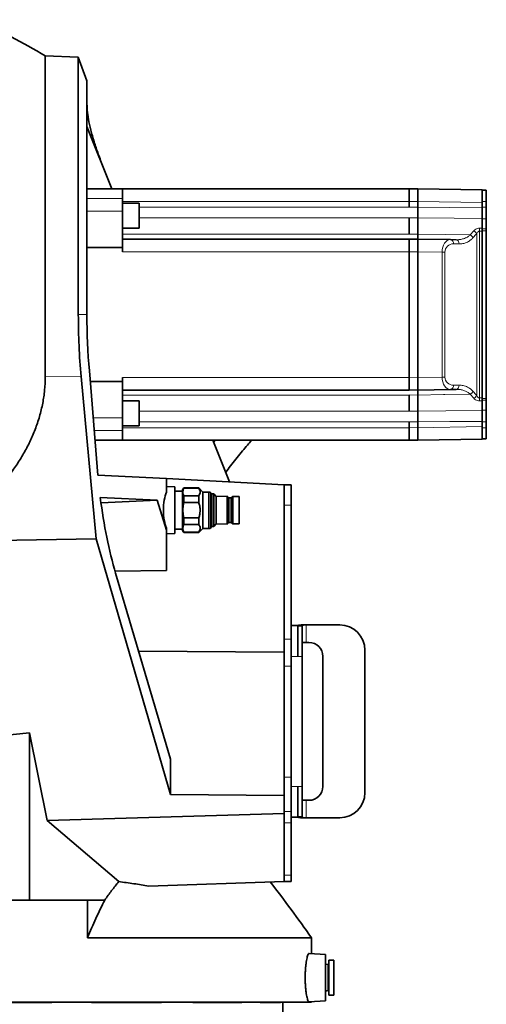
# Model space of a CAD drawing. Header units: millimetres. Extents: x 0 to 11920, y 0 to 8400.
# Tile 7 of 55: x 2806 to 3140, y 2079 to 2783. Entities that reach past the tile are written whole.
import ezdxf

# ---------------------------------------------------------------- set-up
doc = ezdxf.new("R2010")
doc.units = ezdxf.units.MM
doc.header["$LTSCALE"] = 20

msp = doc.modelspace()

# ---------------------------------------------------------------- linework, layer by layer
at = {"color": 7, "linetype": 'Continuous', "lineweight": 35}
for p, q in [((2848.31, 2756.62), (2824.66, 2757.44)), ((2824.66, 2757.44), (2824.66, 2527.73)), ((2854.45, 2739.73), (2848.31, 2756.62)), ((2848.31, 2572.37), (2848.31, 2756.62)), ((2854.45, 2739.73), (2854.45, 2572.37)), ((2854.45, 2706.88), (2872.28, 2662.37)), ((2879.91, 2662.37), (2854.45, 2662.37)), ((2879.91, 2662.37), (2879.91, 2655.44)), ((3084.91, 2662.37), (2879.91, 2662.37)), ((3084.91, 2653.37), (3084.91, 2662.37)), ((3084.91, 2662.27), (3090.91, 2662.37)), ((3090.91, 2653.37), (3090.91, 2662.37)), ((3090.91, 2662.37), (3136.91, 2661.57)), ((3136.91, 2661.57), (3136.91, 2661.1)), ((3139.91, 2661.37), (3136.91, 2661.37)), ((3136.91, 2661.1), (3136.91, 2655.43)), ((3139.91, 2661.37), (3139.91, 2653.37)), ((2879.91, 2655.44), (2879.91, 2646.25)), ((2891.91, 2652.08), (2879.91, 2652.08)), ((2891.91, 2652.08), (2891.91, 2634.08)), ((3084.91, 2649.21), (3084.91, 2653.37)), ((3090.91, 2653.37), (3090.91, 2649.21)), ((3136.91, 2655.43), (3136.91, 2652.57)), ((3136.91, 2652.57), (3136.91, 2648.83)), ((3139.91, 2653.37), (3139.91, 2649.21)), ((2879.91, 2646.25), (2879.91, 2620.37)), ((3139.91, 2649.21), (3139.91, 2640.76)), ((3084.91, 2629.97), (3084.91, 2641.53)), ((3090.91, 2641.53), (3090.91, 2629.97)), ((3136.91, 2641.12), (3136.91, 2634.13)), ((3139.91, 2640.76), (3139.91, 2633.75)), ((2879.91, 2634.08), (2891.91, 2634.08)), ((3136.91, 2512.69), (3136.91, 2632.05)), ((3139.91, 2633.75), (3139.91, 2632.37)), ((3139.91, 2632.37), (3139.91, 2512.37)), ((3084.91, 2626.37), (2879.91, 2626.37)), ((3084.91, 2617.37), (3084.91, 2626.37)), ((3084.91, 2626.27), (3090.91, 2626.37)), ((3090.91, 2617.37), (3090.91, 2626.37)), ((3090.91, 2626.37), (3114.38, 2625.96)), ((3114.38, 2625.96), (3118.36, 2625.89)), ((2879.91, 2620.37), (2854.45, 2620.37)), ((2879.91, 2620.37), (2879.91, 2617.37)), ((3084.91, 2527.37), (3084.91, 2617.37)), ((3090.91, 2617.37), (3090.91, 2527.37)), ((2856.22, 2532.02), (2862.32, 2457.5)), ((2860.96, 2411.81), (2850.31, 2527.95)), ((2879.91, 2524.37), (2856.84, 2524.37)), ((2879.91, 2527.37), (2879.91, 2524.37)), ((2879.91, 2524.37), (2879.91, 2498.5)), ((3084.91, 2518.37), (3084.91, 2527.37)), ((3090.91, 2518.37), (3090.91, 2527.37)), ((3084.91, 2518.37), (2879.91, 2518.37)), ((3090.91, 2518.37), (3084.91, 2518.48)), ((3114.38, 2518.78), (3090.91, 2518.37)), ((3118.36, 2518.85), (3114.38, 2518.78)), ((2891.91, 2510.66), (2879.91, 2510.66)), ((2891.91, 2510.66), (2891.91, 2492.66)), ((3084.91, 2503.22), (3084.91, 2514.77)), ((3090.91, 2514.77), (3090.91, 2503.22)), ((3136.91, 2510.62), (3136.91, 2503.62)), ((3139.91, 2512.37), (3139.91, 2510.99)), ((3139.91, 2510.99), (3139.91, 2503.99)), ((3139.91, 2503.99), (3139.91, 2495.53)), ((2879.91, 2498.5), (2879.91, 2489.31)), ((3084.91, 2491.37), (3084.91, 2495.53)), ((3090.91, 2495.54), (3090.91, 2491.37)), ((3136.91, 2495.91), (3136.91, 2492.17)), ((3139.91, 2495.53), (3139.91, 2491.37)), ((2879.91, 2492.66), (2891.91, 2492.66)), ((2879.91, 2489.31), (2879.91, 2482.37)), ((3084.91, 2482.37), (3084.91, 2491.37)), ((3090.91, 2491.37), (3090.91, 2482.37)), ((3136.91, 2492.17), (3136.91, 2489.31)), ((3136.91, 2489.31), (3136.91, 2483.64)), ((3139.91, 2491.37), (3139.91, 2483.37)), ((2879.91, 2482.37), (2860.28, 2482.37)), ((3084.91, 2482.37), (2879.91, 2482.37)), ((2944.36, 2482.37), (2956.29, 2452.58)), ((3090.91, 2482.37), (3084.91, 2482.48)), ((3136.91, 2483.17), (3090.91, 2482.37)), ((3136.91, 2483.64), (3136.91, 2483.17)), ((3139.91, 2483.37), (3136.91, 2483.37)), ((2862.32, 2457.5), (2911.36, 2454.93)), ((2911.36, 2445.33), (2911.36, 2454.93)), ((2911.36, 2454.93), (2995.41, 2450.53)), ((2917.36, 2449.06), (2911.36, 2449.37)), ((2917.36, 2415.69), (2917.36, 2449.06)), ((2922.86, 2445.87), (2917.36, 2445.87)), ((2923.67, 2448.37), (2922.86, 2446.97)), ((2922.86, 2446.97), (2922.86, 2417.77)), ((2934.36, 2448.37), (2923.67, 2448.37)), ((2923.67, 2448.37), (2923.67, 2448.15)), ((2923.67, 2448.15), (2934.36, 2448.15)), ((2937.36, 2445.37), (2934.36, 2448.37)), ((2934.36, 2448.15), (2934.36, 2448.37)), ((2941.32, 2445.37), (2937.36, 2445.37)), ((2937.36, 2432.37), (2937.36, 2445.37)), ((2942.44, 2445.37), (2941.32, 2445.37)), ((2943.79, 2444.02), (2942.44, 2445.37)), ((2942.44, 2445.37), (2942.44, 2419.37)), ((2995.41, 2436.07), (2995.41, 2450.53)), ((3000.41, 2450.53), (2995.41, 2450.53)), ((3000.41, 2436.07), (3000.41, 2450.53)), ((2904.72, 2439.6), (2864.04, 2441.37)), ((2864.53, 2437.53), (2904.72, 2439.6)), ((2904.72, 2439.6), (2911.36, 2418.13)), ((2923.67, 2442.58), (2923.67, 2437.94)), ((2934.36, 2442.58), (2923.67, 2442.58)), ((2923.67, 2437.94), (2934.36, 2437.94)), ((2934.36, 2437.94), (2934.36, 2442.58)), ((2945.21, 2444.02), (2943.79, 2444.02)), ((2943.79, 2444.02), (2943.79, 2420.72)), ((2946.87, 2442.25), (2945.21, 2444.02)), ((2945.21, 2444.02), (2945.21, 2420.72)), ((2954.7, 2442.29), (2946.87, 2442.25)), ((2946.87, 2442.25), (2946.87, 2422.5)), ((2955.79, 2441.18), (2954.7, 2442.29)), ((2954.7, 2442.29), (2954.7, 2422.46)), ((2957.59, 2441.18), (2955.79, 2441.18)), ((2955.79, 2441.18), (2955.79, 2423.57)), ((2958.68, 2442.25), (2957.59, 2441.18)), ((2957.59, 2441.18), (2957.59, 2423.57)), ((2963.36, 2442.25), (2958.68, 2442.25)), ((2958.68, 2442.25), (2958.68, 2422.5)), ((2963.36, 2442.25), (2963.36, 2422.5)), ((2937.36, 2419.37), (2937.36, 2432.37)), ((2995.41, 2340.17), (2995.41, 2436.07)), ((3000.41, 2340.17), (3000.41, 2436.07)), ((2934.36, 2426.8), (2923.67, 2426.8)), ((2923.67, 2426.8), (2923.67, 2422.17)), ((2934.36, 2422.17), (2934.36, 2426.8)), ((2911.36, 2418.13), (2911.36, 2419.41)), ((2911.36, 2418.13), (2911.36, 2389.12)), ((2917.36, 2418.87), (2922.86, 2418.87)), ((2922.86, 2417.77), (2923.67, 2416.37)), ((2923.67, 2422.17), (2934.36, 2422.17)), ((2934.36, 2416.37), (2937.36, 2419.37)), ((2937.36, 2419.37), (2941.32, 2419.37)), ((2941.32, 2419.37), (2942.44, 2419.37)), ((2942.44, 2419.37), (2943.79, 2420.72)), ((2943.79, 2420.72), (2945.21, 2420.72)), ((2945.21, 2420.72), (2946.87, 2422.5)), ((2946.87, 2422.5), (2954.7, 2422.46)), ((2954.7, 2422.46), (2955.79, 2423.57)), ((2955.79, 2423.57), (2957.59, 2423.57)), ((2957.59, 2423.57), (2958.68, 2422.5)), ((2958.68, 2422.5), (2963.36, 2422.5)), ((2860.96, 2411.81), (2775.41, 2410.47)), ((2914.12, 2228.92), (2860.96, 2411.81)), ((2911.36, 2415.37), (2917.36, 2415.69)), ((2923.67, 2416.6), (2923.67, 2416.37)), ((2934.36, 2416.6), (2923.67, 2416.6)), ((2923.67, 2416.37), (2934.36, 2416.37)), ((2934.36, 2416.37), (2934.36, 2416.6)), ((2911.36, 2389.12), (2874.52, 2388.67)), ((2874.95, 2387.22), (2914.12, 2254.17)), ((3005.21, 2349.76), (3000.41, 2349.76)), ((3005.21, 2349.7), (3005.21, 2349.76)), ((3005.21, 2349.7), (3005.21, 2327.76)), ((3005.21, 2349.7), (3008.21, 2349.7)), ((3008.21, 2349.7), (3008.21, 2327.76)), ((3008.55, 2350.26), (3009.88, 2350.26)), ((3011.21, 2350.26), (3009.88, 2350.26)), ((3035.15, 2350.26), (3011.21, 2350.26)), ((2995.41, 2330.7), (2995.41, 2340.17)), ((3000.41, 2320.86), (3000.41, 2340.17)), ((3009.88, 2337.76), (3011.21, 2337.76)), ((3013.15, 2337.76), (3011.21, 2337.76)), ((3053.15, 2230.26), (3053.15, 2332.26)), ((2891.36, 2331.47), (2995.41, 2330.7)), ((2995.41, 2330.7), (2995.41, 2320.86)), ((3008.21, 2327.76), (3008.21, 2234.76)), ((3023.15, 2234.76), (3023.15, 2327.76)), ((2995.41, 2241.39), (2995.41, 2320.86)), ((3000.41, 2241.39), (3000.41, 2320.86)), ((2769.41, 2268.41), (2813.41, 2273.04)), ((2813.41, 2273.04), (2825.99, 2210.43)), ((2813.41, 2273.04), (2813.41, 2153.37)), ((2914.12, 2228.92), (2914.12, 2254.17)), ((2995.41, 2241.39), (2995.41, 2228.1)), ((3005.21, 2234.76), (3005.21, 2212.83)), ((3008.21, 2234.76), (3008.21, 2212.83)), ((2995.41, 2228.1), (2914.12, 2228.92)), ((2995.41, 2228.1), (2995.41, 2215.41)), ((3011.21, 2224.76), (3009.88, 2224.76)), ((3011.21, 2224.76), (3013.15, 2224.76)), ((2995.41, 2215.41), (2825.99, 2210.43)), ((2995.41, 2215.41), (2995.41, 2208.58)), ((3000.41, 2208.58), (3000.41, 2216.69)), ((3000.41, 2212.76), (3005.21, 2212.76)), ((3008.21, 2212.83), (3005.21, 2212.83)), ((3005.21, 2212.76), (3005.21, 2212.83)), ((2825.99, 2210.43), (2877.15, 2166.59)), ((2995.41, 2171.28), (2995.41, 2208.58)), ((3000.41, 2171.28), (3000.41, 2208.58)), ((3008.55, 2212.26), (3009.88, 2212.26)), ((3009.88, 2212.26), (3011.21, 2212.26)), ((3011.21, 2212.26), (3035.15, 2212.26)), ((2995.41, 2171.28), (2995.41, 2166.76)), ((3000.41, 2166.76), (3000.41, 2171.28)), ((2995.41, 2166.76), (2898.54, 2163.38)), ((3000.41, 2166.76), (2995.41, 2166.76)), ((2813.41, 2153.37), (2769.41, 2153.37)), ((2854.84, 2153.37), (2813.41, 2153.37)), ((2867.16, 2153.37), (2854.84, 2153.37)), ((2854.84, 2126.44), (2854.84, 2153.37)), ((3014.91, 2126.44), (2854.84, 2126.44)), ((3014.91, 2115.07), (3014.91, 2126.44)), ((3024.91, 2114.37), (3013.2, 2115.19)), ((3024.91, 2097.87), (3024.91, 2114.37)), ((3026.66, 2107.17), (3025.17, 2107.57)), ((3030.91, 2110.37), (3027.41, 2110.37)), ((3027.41, 2110.37), (3027.41, 2085.37)), ((3030.91, 2110.37), (3030.91, 2085.37)), ((3024.91, 2081.37), (3024.91, 2097.87)), ((3025.17, 2088.18), (3026.66, 2088.58)), ((3014.91, 2080.37), (2793.41, 2080.37)), ((2829.48, 2080.19), (2793.41, 2080.19)), ((2829.48, 2080.19), (2829.48, 2080.37)), ((2857.79, 2080.19), (2857.79, 2080.37)), ((2907.88, 2080.19), (2857.79, 2080.19)), ((2907.88, 2080.19), (2907.88, 2080.37)), ((2930.25, 2080.19), (2930.25, 2080.37)), ((2965.21, 2080.19), (2930.25, 2080.19)), ((2965.21, 2080.19), (2965.21, 2080.37)), ((2978.22, 2080.19), (2978.22, 2080.37)), ((2992.73, 2080.19), (2978.22, 2080.19)), ((2992.73, 2080.19), (2992.73, 2080.37)), ((2994.41, 2042.37), (2994.41, 2080.37)), ((3013.2, 2080.55), (3024.91, 2081.37)), ((3014.91, 2080.37), (3014.91, 2080.67)), ((3027.41, 2085.37), (3030.91, 2085.37))]:
    msp.add_line(p, q, dxfattribs=at)
at = {"color": 8, "linetype": 'Continuous', "lineweight": 18}
for p, q in [((2879.91, 2655.44), (2854.45, 2655.44)), ((3084.91, 2653.37), (2879.91, 2653.37)), ((3090.91, 2653.37), (3084.91, 2653.27)), ((3136.91, 2652.57), (3090.91, 2653.37)), ((3139.91, 2653.37), (3136.91, 2653.37)), ((2879.91, 2646.25), (2854.45, 2646.25)), ((2891.91, 2649.21), (3084.91, 2649.21)), ((3139.91, 2649.21), (3136.91, 2649.21)), ((2891.91, 2641.53), (3084.91, 2641.53)), ((3090.91, 2641.53), (3084.91, 2641.47)), ((3139.91, 2640.76), (3136.91, 2640.76)), ((3084.91, 2629.97), (2879.91, 2629.97)), ((3084.91, 2629.87), (3090.91, 2629.97)), ((3128.46, 2629.34), (3130.99, 2632.3)), ((3133.06, 2514.46), (3133.06, 2630.28)), ((3135.13, 2634.14), (3136.91, 2634.13)), ((3135.13, 2632.06), (3135.13, 2512.68)), ((3139.91, 2633.75), (3136.91, 2633.75)), ((3139.91, 2632.37), (3136.91, 2632.37)), ((3120.43, 2622.89), (3116.45, 2622.96)), ((3084.91, 2617.37), (2879.91, 2617.37)), ((3090.91, 2617.37), (3084.91, 2617.27)), ((3108.28, 2617.07), (3090.91, 2617.37)), ((3108.28, 2527.67), (3108.28, 2617.07)), ((3108.28, 2617.07), (3110.35, 2617.07)), ((3110.35, 2617.07), (3110.35, 2527.67)), ((2848.31, 2572.37), (2854.45, 2572.37)), ((2850.31, 2527.95), (2824.66, 2527.73)), ((3084.91, 2527.37), (2879.91, 2527.37)), ((3084.91, 2527.48), (3090.91, 2527.37)), ((3090.91, 2527.37), (3108.28, 2527.67)), ((3108.28, 2527.67), (3110.35, 2527.67)), ((3116.45, 2521.78), (3120.43, 2521.85)), ((3130.99, 2512.45), (3128.46, 2515.4)), ((2879.91, 2514.77), (3084.91, 2514.77)), ((3090.91, 2514.77), (3084.91, 2514.87)), ((3136.91, 2510.62), (3135.13, 2510.6)), ((3139.91, 2512.37), (3136.91, 2512.37)), ((3139.91, 2510.99), (3136.91, 2510.99)), ((3084.91, 2503.22), (2891.91, 2503.22)), ((3084.91, 2503.27), (3090.91, 2503.22)), ((3139.91, 2503.99), (3136.91, 2503.99)), ((2879.91, 2498.5), (2858.96, 2498.5)), ((2891.91, 2495.53), (3084.91, 2495.53)), ((3139.91, 2495.53), (3136.91, 2495.53)), ((2879.91, 2489.31), (2859.71, 2489.31)), ((3084.91, 2491.37), (2879.91, 2491.37)), ((3084.91, 2491.48), (3090.91, 2491.37)), ((3090.91, 2491.37), (3136.91, 2492.17)), ((3139.91, 2491.37), (3136.91, 2491.37)), ((2941.32, 2445.37), (2941.32, 2419.37)), ((3000.41, 2436.07), (2995.41, 2436.07)), ((3011.21, 2350.26), (3011.21, 2337.76)), ((3000.41, 2340.17), (2995.41, 2340.17)), ((3005.21, 2327.76), (3000.41, 2327.76)), ((3008.21, 2327.76), (3005.21, 2327.76)), ((3000.41, 2320.86), (2995.41, 2320.86)), ((3000.41, 2241.39), (2995.41, 2241.39)), ((3005.21, 2234.76), (3000.41, 2234.76)), ((3008.21, 2234.76), (3005.21, 2234.76)), ((3011.21, 2224.76), (3011.21, 2212.26)), ((3000.41, 2216.69), (2995.41, 2216.69)), ((3000.41, 2208.58), (2995.41, 2208.58)), ((3000.41, 2171.28), (2995.41, 2171.28)), ((3025.17, 2107.57), (3025.17, 2088.18)), ((3026.66, 2107.17), (3026.66, 2088.58))]:
    msp.add_line(p, q, dxfattribs=at)
at = {"color": 8, "linetype": 'Continuous', "lineweight": 18, "flags": 128}
for points in [[(3084.91, 2649.16), (3087.87, 2649.18), (3090.91, 2649.21)], [(3090.91, 2649.21), (3113.96, 2649.02), (3136.91, 2648.83)], [(3136.91, 2641.12), (3116.92, 2641.3), (3090.91, 2641.53)], [(3090.91, 2629.97), (3110.91, 2629.64), (3128.46, 2629.34)], [(3136.91, 2632.05), (3135.41, 2632.06), (3135.13, 2632.06)], [(3128.46, 2515.4), (3110.36, 2515.1), (3109.24, 2515.08), (3090.91, 2514.77)], [(3135.13, 2512.68), (3135.41, 2512.68), (3136.91, 2512.69)], [(3090.91, 2503.22), (3110.91, 2503.39), (3136.91, 2503.62)], [(3090.91, 2495.54), (3087.87, 2495.56), (3084.91, 2495.58)], [(3136.91, 2495.91), (3113.96, 2495.72), (3090.91, 2495.54)]]:
    msp.add_lwpolyline(points, dxfattribs=at)
at = {"color": 7, "linetype": 'Continuous', "lineweight": 35}
for centre, radius, start, end in [((2567.44, 2328.68), 500, 59.04064, 65.42129), ((3035.15, 2332.26), 18, 0, 90), ((3013.15, 2327.76), 10, 0, 90), ((3013.15, 2234.76), 10, 270, 0), ((3035.15, 2230.26), 18, 270, 0), ((2117.74, 1496.45), 1096.27, 35.07618, 37.67296), ((3025.11, 2107.37), 0.2, 75, 180), ((3026.81, 2107.74), 0.6, 255, 0), ((3025.11, 2088.37), 0.2, 180, 285), ((3026.81, 2088), 0.6, 0, 105)]:
    msp.add_arc(centre, radius, start, end, dxfattribs=at)
at = {"color": 8, "linetype": 'Continuous', "lineweight": 18}
for centre, radius, start, end in [((3126.08, 2624.69), 5.23, 31.60775, 62.89111), ((3128.64, 2627.81), 5.06, 29.23151, 62.34454), ((3004.29, 2633.1), 130.84, 359.54538, 0.45462), ((3113.82, 2623.36), 2.67, 351.47855, 77.71412), ((3117.79, 2623.29), 2.67, 351.47855, 77.71412), ((3113.82, 2521.39), 2.67, 282.28588, 8.52145), ((3117.79, 2521.46), 2.67, 282.28588, 8.52145), ((3126.08, 2520.06), 5.23, 297.10889, 328.39225), ((3128.64, 2516.93), 5.06, 297.65546, 330.76849), ((3004.29, 2511.64), 130.84, 359.54538, 0.45462)]:
    msp.add_arc(centre, radius, start, end, dxfattribs=at)
for centre, major_axis, ratio, start_param, end_param in [((3195.56, 2572.37), (85.21, 0), 0.999848, 2.394189, 2.438982), ((3114.33, 2616.96), (-0.04, 9), 0.672728, 6.268629, 7.839121), ((3116.45, 2616.96), (5.64, -2.4), 0.975196, 1.963572, 3.534063), ((3114.33, 2527.78), (0.04, 9), 0.672728, 1.585657, 3.156149), ((3116.45, 2527.78), (5.64, 2.4), 0.975196, 2.749122, 4.319614), ((3195.56, 2572.37), (85.21, 0), 0.999848, 3.844203, 3.888996)]:
    msp.add_ellipse(centre, major_axis=major_axis, ratio=ratio, start_param=start_param, end_param=end_param, dxfattribs=at)
at = {"color": 7, "linetype": 'Continuous', "lineweight": 35}
for centre, major_axis, ratio, start_param, end_param in [((2914.53, 2572.37), (0, 181.92), 0.364, 1.570796, 1.817478), ((2916.55, 2572.37), (0, 170.58), 0.364036, 1.570796, 1.80959), ((2915.25, 2432.37), (0, 16.79), 0.364036, 0.689086, 2.452507), ((2925.37, 2499.25), (0, 178.14), 0.364036, 1.901716, 2.250918)]:
    msp.add_ellipse(centre, major_axis=major_axis, ratio=ratio, start_param=start_param, end_param=end_param, dxfattribs=at)
for points, knots in [([(2867, 2675.54), (2865.76, 2678.71), (2863.28, 2685.05), (2860.19, 2694.01), (2857.65, 2702.5), (2855.82, 2710.25), (2854.67, 2717.24), (2854.53, 2721.16), (2854.45, 2723.12)], [0, 0, 0, 0, 0.165034, 0.330051, 0.500017, 0.669966, 0.834273, 1, 1, 1, 1]), ([(3090.91, 2641.53), (3090.91, 2641.99), (3090.91, 2643.22), (3090.91, 2645.84), (3090.91, 2648.09), (3090.91, 2649.21)], [0, 0, 0, 0, 0.23056, 0.61528, 1, 1, 1, 1]), ([(3136.91, 2648.83), (3136.91, 2647.71), (3136.91, 2645.47), (3136.91, 2642.83), (3136.91, 2641.59), (3136.91, 2641.12)], [0, 0, 0, 0, 0.3830665, 0.7661337, 1, 1, 1, 1]), ([(3090.91, 2626.37), (3090.91, 2626.41), (3090.91, 2626.52), (3090.91, 2627.6), (3090.91, 2629.18), (3090.91, 2629.97)], [0, 0, 0, 0, 0.23056, 0.61528, 1, 1, 1, 1]), ([(3136.91, 2634.13), (3136.91, 2633.82), (3136.91, 2633.25), (3136.91, 2632.48), (3136.91, 2632.1), (3136.91, 2632.05)], [0, 0, 0, 0, 0.499524, 0.940863, 1, 1, 1, 1]), ([(2824.66, 2527.73), (2824.57, 2524.58), (2824.39, 2518.28), (2822.98, 2508.79), (2820.71, 2499.35), (2817.59, 2490.14), (2813.75, 2481.3), (2809.27, 2472.81), (2804.15, 2464.59), (2798.72, 2457.03), (2793.16, 2450.15), (2787.56, 2443.88), (2781.66, 2437.83), (2777.5, 2434), (2775.41, 2432.08)], [0, 0, 0, 0, 0.0861464, 0.1722976, 0.2613841, 0.3504832, 0.4364803, 0.5224886, 0.6102917, 0.6981045, 0.773238, 0.8483752, 0.9241862, 1, 1, 1, 1]), ([(3090.91, 2514.77), (3090.91, 2515.26), (3090.91, 2516.56), (3090.91, 2518.04), (3090.91, 2518.26), (3090.91, 2518.37)], [0, 0, 0, 0, 0.23056, 0.61528, 1, 1, 1, 1]), ([(3136.91, 2512.69), (3136.91, 2512.31), (3136.91, 2511.59), (3136.91, 2510.93), (3136.91, 2510.65), (3136.91, 2510.62)], [0, 0, 0, 0, 0.499524, 0.940863, 1, 1, 1, 1]), ([(3090.91, 2495.54), (3090.91, 2496.21), (3090.91, 2497.99), (3090.91, 2500.81), (3090.91, 2502.41), (3090.91, 2503.22)], [0, 0, 0, 0, 0.23056, 0.61528, 1, 1, 1, 1]), ([(3136.91, 2503.62), (3136.91, 2502.82), (3136.91, 2501.22), (3136.91, 2498.4), (3136.91, 2496.59), (3136.91, 2495.91)], [0, 0, 0, 0, 0.3830644, 0.7661295, 1, 1, 1, 1]), ([(2946.13, 2482.37), (2946.06, 2482.29), (2945.66, 2481.81), (2945.27, 2481.32), (2944.94, 2480.91)], [0, 0, 0, 0, 0.170564, 1, 1, 1, 1]), ([(2953.58, 2459.34), (2953.88, 2459.73), (2955.35, 2461.72), (2958.09, 2465.27), (2961.82, 2470.03), (2965.53, 2474.62), (2968.99, 2478.75), (2971.18, 2481.23), (2972.18, 2482.37)], [0, 0, 0, 0, 0.048061, 0.244189, 0.448308, 0.656055, 0.842137, 1, 1, 1, 1]), ([(2923.67, 2448.15), (2923.44, 2447.44), (2922.98, 2446), (2923.13, 2444.12), (2923.53, 2442.99), (2923.67, 2442.58)], [0, 0, 0, 0, 0.38361, 0.776815, 1, 1, 1, 1]), ([(2934.36, 2442.58), (2934.65, 2443.04), (2935.22, 2443.98), (2935.45, 2445.41), (2935.17, 2446.83), (2934.64, 2447.7), (2934.36, 2448.15)], [0, 0, 0, 0, 0.2547839, 0.5170109, 0.7551335, 1, 1, 1, 1]), ([(2923.67, 2437.94), (2923.59, 2437.5), (2923.25, 2435.68), (2922.98, 2432.4), (2923.24, 2429.11), (2923.59, 2427.26), (2923.67, 2426.8)], [0, 0, 0, 0, 0.120422, 0.494037, 0.877035, 1, 1, 1, 1]), ([(2934.36, 2426.8), (2934.53, 2427.32), (2934.93, 2428.55), (2935.32, 2430.6), (2935.41, 2432.99), (2935.13, 2435.47), (2934.62, 2437.11), (2934.36, 2437.94)], [0, 0, 0, 0, 0.142446, 0.343107, 0.547926, 0.771256, 1, 1, 1, 1]), ([(2923.67, 2422.17), (2923.44, 2421.46), (2922.98, 2420.02), (2923.13, 2418.14), (2923.53, 2417.01), (2923.67, 2416.6)], [0, 0, 0, 0, 0.38361, 0.776815, 1, 1, 1, 1]), ([(2934.36, 2416.6), (2934.65, 2417.06), (2935.22, 2418), (2935.45, 2419.43), (2935.17, 2420.85), (2934.64, 2421.72), (2934.36, 2422.17)], [0, 0, 0, 0, 0.2547839, 0.5170109, 0.7551335, 1, 1, 1, 1]), ([(3008.55, 2350.26), (3008.05, 2350.24), (3007.07, 2350.21), (3006.01, 2350.09), (3005.34, 2349.93), (3005.26, 2349.78), (3005.21, 2349.7)], [0, 0, 0, 0, 0.2601097, 0.5133272, 0.7598763, 1, 1, 1, 1]), ([(3009.88, 2350.26), (3009.63, 2350.24), (3009.14, 2350.21), (3008.61, 2350.09), (3008.28, 2349.93), (3008.23, 2349.78), (3008.21, 2349.7)], [0, 0, 0, 0, 0.257562, 0.50949, 0.756659, 1, 1, 1, 1]), ([(3008.21, 2336.42), (3008.23, 2336.63), (3008.27, 2337), (3008.57, 2337.43), (3009.07, 2337.66), (3009.59, 2337.73), (3009.88, 2337.76)], [0, 0, 0, 0, 0.2793262, 0.5010382, 0.7151338, 1, 1, 1, 1]), ([(3000.41, 2216.69), (3000.41, 2217.8), (3000.41, 2220), (3000.41, 2224.22), (3000.41, 2229.22), (3000.41, 2235.01), (3000.41, 2239.26), (3000.41, 2241.39)], [0, 0, 0, 0, 0.187338, 0.373466, 0.560608, 0.780383, 1, 1, 1, 1]), ([(3009.88, 2224.76), (3009.6, 2224.79), (3009.08, 2224.85), (3008.58, 2225.09), (3008.28, 2225.53), (3008.24, 2225.89), (3008.21, 2226.1)], [0, 0, 0, 0, 0.27181, 0.49946, 0.710195, 1, 1, 1, 1]), ([(3005.21, 2212.83), (3005.26, 2212.75), (3005.36, 2212.59), (3006.12, 2212.43), (3007.18, 2212.31), (3008.1, 2212.28), (3008.55, 2212.26)], [0, 0, 0, 0, 0.265876, 0.521018, 0.765643, 1, 1, 1, 1]), ([(3008.21, 2212.83), (3008.24, 2212.75), (3008.29, 2212.59), (3008.66, 2212.43), (3009.2, 2212.31), (3009.66, 2212.28), (3009.88, 2212.26)], [0, 0, 0, 0, 0.26899, 0.524734, 0.768077, 1, 1, 1, 1]), ([(2877.15, 2166.59), (2875.48, 2164.46), (2872.12, 2160.2), (2868.82, 2155.65), (2867.16, 2153.37)], [0, 0, 0, 0, 0.4997491, 1, 1, 1, 1]), ([(2877.15, 2166.59), (2880.78, 2166.1), (2888.04, 2165.12), (2895.04, 2163.96), (2898.54, 2163.38)], [0, 0, 0, 0, 0.4994707, 1, 1, 1, 1]), ([(2854.84, 2126.44), (2856.84, 2131.08), (2860.82, 2140.35), (2865.05, 2149.03), (2867.16, 2153.37)], [0, 0, 0, 0, 0.499589, 1, 1, 1, 1]), ([(3013.19, 2115.15), (3013.17, 2115.17), (3013.04, 2115.25), (3012.76, 2114.93), (3012.37, 2114.16), (3011.96, 2112.88), (3011.57, 2111.17), (3011.21, 2109.07), (3010.9, 2106.64), (3010.66, 2103.97), (3010.51, 2101.14), (3010.45, 2098.24), (3010.49, 2095.35), (3010.61, 2092.55), (3010.82, 2089.9), (3011.1, 2087.46), (3011.44, 2085.3), (3011.81, 2083.47), (3012.21, 2082.04), (3012.61, 2081.06), (3012.94, 2080.57), (3013.13, 2080.6), (3013.19, 2080.62)], [0, 0, 0, 0, 0.009993, 0.063468, 0.117411, 0.171354, 0.225579, 0.279801, 0.333707, 0.387608, 0.440597, 0.493583, 0.545715, 0.597848, 0.649887, 0.70193, 0.754694, 0.807462, 0.861176, 0.91489, 0.969098, 1, 1, 1, 1])]:
    msp.add_open_spline(points, degree=3, knots=knots, dxfattribs=at)
at = {"color": 8, "linetype": 'Continuous', "lineweight": 18}
for points, knots in [([(3118.36, 2625.89), (3118.77, 2625.89), (3120.09, 2625.9), (3122.35, 2626.21), (3124.77, 2626.99), (3126.84, 2628.03), (3127.91, 2628.9), (3128.46, 2629.34)], [0, 0, 0, 0, 0.114919, 0.374271, 0.638788, 0.817637, 1, 1, 1, 1]), ([(3135.13, 2634.14), (3134.66, 2634.11), (3133.65, 2634.03), (3132.15, 2633.4), (3131.4, 2632.69), (3130.99, 2632.3)], [0, 0, 0, 0, 0.2770096, 0.5988108, 1, 1, 1, 1]), ([(3133.06, 2630.28), (3133.25, 2630.66), (3133.59, 2631.29), (3134.28, 2631.87), (3134.81, 2632.05), (3135.05, 2632.06), (3135.13, 2632.06)], [0, 0, 0, 0, 0.45004, 0.761596, 0.920432, 1, 1, 1, 1]), ([(3130.53, 2627.43), (3130, 2626.87), (3128.94, 2625.74), (3126.89, 2624.38), (3124.46, 2623.34), (3122.19, 2622.91), (3120.84, 2622.9), (3120.43, 2622.89)], [0, 0, 0, 0, 0.1818477, 0.368456, 0.6241314, 0.8871012, 1, 1, 1, 1]), ([(3128.46, 2515.4), (3127.83, 2515.9), (3126.56, 2516.91), (3124.37, 2517.91), (3122.04, 2518.58), (3120, 2518.84), (3118.77, 2518.85), (3118.36, 2518.85)], [0, 0, 0, 0, 0.2090823, 0.4244499, 0.6526543, 0.8845202, 1, 1, 1, 1]), ([(3120.43, 2521.85), (3121.44, 2521.8), (3123.49, 2521.71), (3126.23, 2520.71), (3128.63, 2519.28), (3129.89, 2517.98), (3130.53, 2517.32)], [0, 0, 0, 0, 0.279878, 0.568167, 0.780859, 1, 1, 1, 1]), ([(3130.99, 2512.45), (3131.38, 2512.07), (3132.1, 2511.39), (3133.56, 2510.73), (3134.61, 2510.65), (3135.13, 2510.6)], [0, 0, 0, 0, 0.382944, 0.691994, 1, 1, 1, 1]), ([(3133.06, 2514.46), (3133.25, 2514.1), (3133.56, 2513.5), (3134.18, 2512.95), (3134.7, 2512.72), (3134.97, 2512.69), (3135.13, 2512.68)], [0, 0, 0, 0, 0.4307339, 0.7333914, 0.8446651, 1, 1, 1, 1])]:
    msp.add_open_spline(points, degree=3, knots=knots, dxfattribs=at)

doc.saveas('drawing.dxf')
